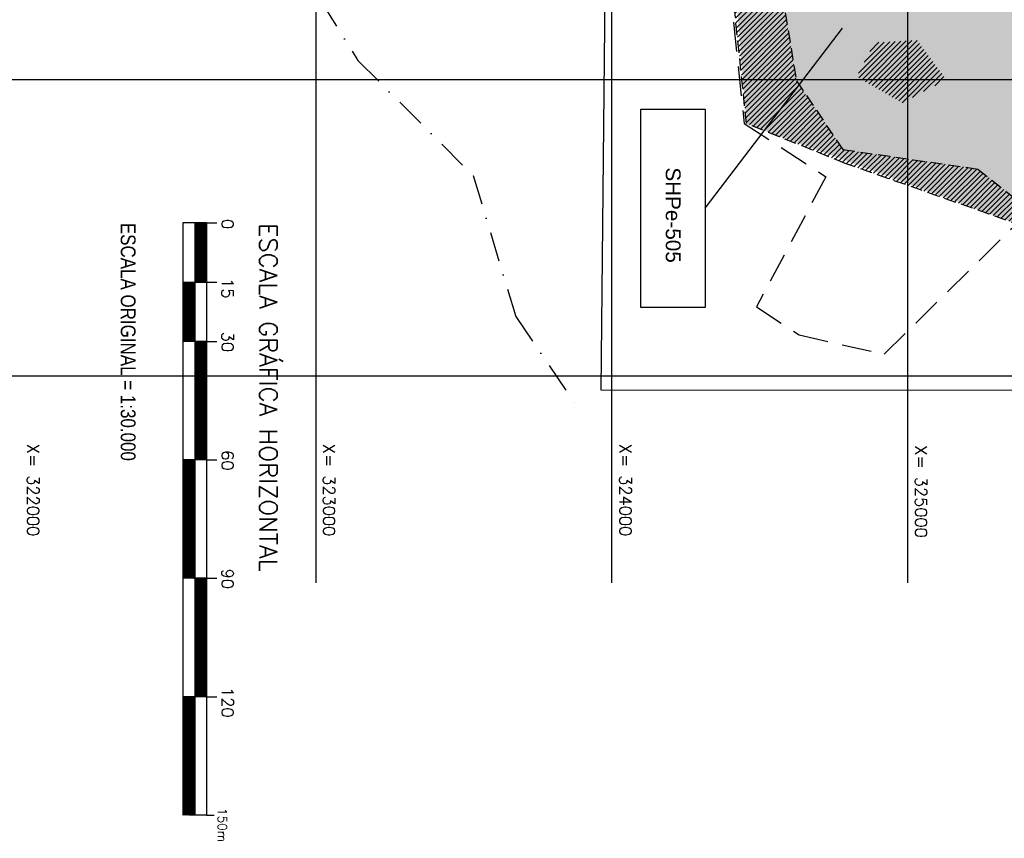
# Model space of a CAD drawing. Extents: x 312047 to 329088, y 8928324 to 8953812.
# Tile 20 of 125: x 322000 to 325327, y 8928438 to 8931203. Entities that reach past the tile are written whole.
import ezdxf
from ezdxf.enums import TextEntityAlignment as Align

# ---------------------------------------------------------------- set-up
doc = ezdxf.new("R2010")
doc.units = 0
doc.header["$LTSCALE"] = 200
doc.header["$MEASUREMENT"] = 0
for name, pattern in [('DASHDOT', [1, 0.5, -0.25, 0, -0.25]), ('DASHED2', [0.3, 0.2, -0.1]), ('HIDDEN', [0.75, 0.5, -0.25]), ('LIN0', [0])]:
    doc.linetypes.add(name, pattern=pattern)
doc.layers.get('0').update_dxf_attribs({"linetype": 'CONTINUOUS'})
for name, color, linetype in [('FASE1', 5, 'HIDDEN'), ('JLIN02', 7, 'LIN0'), ('JTX100', 7, 'LIN0'), ('JTX120', 3, 'CONTINUOUS'), ('JTX80', 7, 'LIN0'), ('NOVA MALHA', 1, 'CONTINUOUS'), ('PA-DIVI', 130, 'DASHED2'), ('PA-NUM_PRAN', 4, 'CONTINUOUS'), ('PA-PRAN', 4, 'ZIGZAG'), ('PA-SEQ', 40, 'CONTINUOUS'), ('RIO', 130, 'DASHDOT'), ('SETOR 505', 54, 'CONTINUOUS')]:
    doc.layers.add(name, color=color, linetype=linetype)
doc.styles.add('100CL', font='ARIALN.TTF', dxfattribs={"height": 2.5})
doc.styles.add('120CL', font='SIMPLEX', dxfattribs={"height": 3, "bigfont": 'SIMP'})
doc.styles.add('80CL', font='SIMPLEX', dxfattribs={"bigfont": 'SIMP'})
doc.styles.add('SIMP', font='simplex', dxfattribs={"bigfont": 'simp'})
doc.styles.add('STYLE1', font='arial.ttf')
doc.linetypes.add('ZIGZAG', pattern='A,0.0001,-0.2,[131,ltypeshp.shx,S=0.2,R=0,X=-0.2,Y=0],-0.4,[131,ltypeshp.shx,S=0.2,R=180,X=0.2,Y=0],-0.2', length=0.8001)
pattern_1 = [(45, (-8635185.6, 9270004.921), (-8.838834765, 8.838834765), [])]

# ---------------------------------------------------------------- blocks, each defined once
blk = doc.blocks.new('*X74')
at = {"color": 0}
for p, q in [((-8629166.49, 9262806.29), (-8629168.36, 9262808.17)), ((-8629166.66, 9262806.29), (-8629168.36, 9262807.99)), ((-8629166.84, 9262806.29), (-8629168.36, 9262807.82)), ((-8629166.31, 9262806.29), (-8629168.31, 9262808.29)), ((-8629166.13, 9262806.29), (-8629168.13, 9262808.29)), ((-8629165.96, 9262806.29), (-8629167.96, 9262808.29)), ((-8629165.78, 9262806.29), (-8629167.78, 9262808.29)), ((-8629165.6, 9262806.29), (-8629167.6, 9262808.29)), ((-8629165.43, 9262806.29), (-8629167.43, 9262808.29)), ((-8629165.25, 9262806.29), (-8629167.25, 9262808.29)), ((-8629165.07, 9262806.29), (-8629167.07, 9262808.29)), ((-8629164.89, 9262806.29), (-8629166.89, 9262808.29)), ((-8629164.72, 9262806.29), (-8629166.72, 9262808.29)), ((-8629164.54, 9262806.29), (-8629166.54, 9262808.29)), ((-8629164.36, 9262806.29), (-8629166.36, 9262808.29)), ((-8629164.19, 9262806.29), (-8629166.19, 9262808.29)), ((-8629164.01, 9262806.29), (-8629166.01, 9262808.29)), ((-8629163.83, 9262806.29), (-8629165.83, 9262808.29)), ((-8629163.66, 9262806.29), (-8629165.66, 9262808.29)), ((-8629163.48, 9262806.29), (-8629165.48, 9262808.29)), ((-8629163.3, 9262806.29), (-8629165.3, 9262808.29)), ((-8629163.13, 9262806.29), (-8629165.13, 9262808.29)), ((-8629162.95, 9262806.29), (-8629164.95, 9262808.29)), ((-8629162.77, 9262806.29), (-8629164.77, 9262808.29)), ((-8629162.6, 9262806.29), (-8629164.6, 9262808.29)), ((-8629162.42, 9262806.29), (-8629164.42, 9262808.29)), ((-8629162.24, 9262806.29), (-8629164.24, 9262808.29)), ((-8629162.07, 9262806.29), (-8629164.07, 9262808.29)), ((-8629161.89, 9262806.29), (-8629163.89, 9262808.29)), ((-8629161.71, 9262806.29), (-8629163.71, 9262808.29)), ((-8629161.54, 9262806.29), (-8629163.54, 9262808.29)), ((-8629161.36, 9262806.29), (-8629163.36, 9262808.29)), ((-8629161.18, 9262806.29), (-8629163.18, 9262808.29)), ((-8629161.01, 9262806.29), (-8629163.01, 9262808.29)), ((-8629160.83, 9262806.29), (-8629162.83, 9262808.29)), ((-8629160.65, 9262806.29), (-8629162.65, 9262808.29)), ((-8629160.48, 9262806.29), (-8629162.48, 9262808.29)), ((-8629160.3, 9262806.29), (-8629162.3, 9262808.29)), ((-8629160.12, 9262806.29), (-8629162.12, 9262808.29)), ((-8629159.95, 9262806.29), (-8629161.95, 9262808.29)), ((-8629159.77, 9262806.29), (-8629161.77, 9262808.29)), ((-8629159.59, 9262806.29), (-8629161.59, 9262808.29)), ((-8629159.41, 9262806.29), (-8629161.41, 9262808.29)), ((-8629159.24, 9262806.29), (-8629161.24, 9262808.29)), ((-8629159.06, 9262806.29), (-8629161.06, 9262808.29)), ((-8629158.88, 9262806.29), (-8629160.88, 9262808.29)), ((-8629158.71, 9262806.29), (-8629160.71, 9262808.29)), ((-8629158.53, 9262806.29), (-8629160.53, 9262808.29)), ((-8629158.35, 9262806.29), (-8629160.35, 9262808.29)), ((-8629158.18, 9262806.29), (-8629160.18, 9262808.29)), ((-8629158, 9262806.29), (-8629160, 9262808.29)), ((-8629157.82, 9262806.29), (-8629159.82, 9262808.29)), ((-8629157.65, 9262806.29), (-8629159.65, 9262808.29)), ((-8629157.47, 9262806.29), (-8629159.47, 9262808.29)), ((-8629157.29, 9262806.29), (-8629159.29, 9262808.29)), ((-8629157.12, 9262806.29), (-8629159.12, 9262808.29)), ((-8629156.94, 9262806.29), (-8629158.94, 9262808.29)), ((-8629156.76, 9262806.29), (-8629158.76, 9262808.29)), ((-8629156.59, 9262806.29), (-8629158.59, 9262808.29)), ((-8629156.41, 9262806.29), (-8629158.41, 9262808.29)), ((-8629156.23, 9262806.29), (-8629158.23, 9262808.29)), ((-8629156.06, 9262806.29), (-8629158.06, 9262808.29)), ((-8629155.88, 9262806.29), (-8629157.88, 9262808.29)), ((-8629155.7, 9262806.29), (-8629157.7, 9262808.29)), ((-8629155.53, 9262806.29), (-8629157.53, 9262808.29)), ((-8629155.35, 9262806.29), (-8629157.35, 9262808.29)), ((-8629155.17, 9262806.29), (-8629157.17, 9262808.29)), ((-8629155, 9262806.29), (-8629157, 9262808.29)), ((-8629154.82, 9262806.29), (-8629156.82, 9262808.29)), ((-8629154.64, 9262806.29), (-8629156.64, 9262808.29)), ((-8629154.47, 9262806.29), (-8629156.47, 9262808.29)), ((-8629154.29, 9262806.29), (-8629156.29, 9262808.29)), ((-8629154.11, 9262806.29), (-8629156.11, 9262808.29)), ((-8629153.93, 9262806.29), (-8629155.93, 9262808.29)), ((-8629153.76, 9262806.29), (-8629155.76, 9262808.29)), ((-8629153.58, 9262806.29), (-8629155.58, 9262808.29)), ((-8629153.4, 9262806.29), (-8629155.4, 9262808.29)), ((-8629153.23, 9262806.29), (-8629155.23, 9262808.29)), ((-8629153.05, 9262806.29), (-8629155.05, 9262808.29)), ((-8629152.87, 9262806.29), (-8629154.87, 9262808.29)), ((-8629152.7, 9262806.29), (-8629154.7, 9262808.29)), ((-8629152.52, 9262806.29), (-8629154.52, 9262808.29)), ((-8629152.34, 9262806.29), (-8629154.34, 9262808.29)), ((-8629152.17, 9262806.29), (-8629154.17, 9262808.29)), ((-8629151.99, 9262806.29), (-8629153.99, 9262808.29)), ((-8629151.81, 9262806.29), (-8629153.81, 9262808.29)), ((-8629151.64, 9262806.29), (-8629153.64, 9262808.29)), ((-8629151.46, 9262806.29), (-8629153.46, 9262808.29)), ((-8629151.28, 9262806.29), (-8629153.28, 9262808.29)), ((-8629151.11, 9262806.29), (-8629153.11, 9262808.29)), ((-8629150.93, 9262806.29), (-8629152.93, 9262808.29)), ((-8629150.75, 9262806.29), (-8629152.75, 9262808.29)), ((-8629150.58, 9262806.29), (-8629152.58, 9262808.29)), ((-8629150.4, 9262806.29), (-8629152.4, 9262808.29)), ((-8629150.22, 9262806.29), (-8629152.22, 9262808.29)), ((-8629150.05, 9262806.29), (-8629152.05, 9262808.29)), ((-8629149.87, 9262806.29), (-8629151.87, 9262808.29)), ((-8629149.69, 9262806.29), (-8629151.69, 9262808.29)), ((-8629149.52, 9262806.29), (-8629151.52, 9262808.29)), ((-8629149.34, 9262806.29), (-8629151.34, 9262808.29)), ((-8629149.16, 9262806.29), (-8629151.16, 9262808.29)), ((-8629148.98, 9262806.29), (-8629150.98, 9262808.29)), ((-8629148.81, 9262806.29), (-8629150.81, 9262808.29)), ((-8629148.63, 9262806.29), (-8629150.63, 9262808.29)), ((-8629148.45, 9262806.29), (-8629150.45, 9262808.29)), ((-8629148.36, 9262806.38), (-8629150.28, 9262808.29)), ((-8629148.36, 9262806.55), (-8629150.1, 9262808.29)), ((-8629148.36, 9262806.73), (-8629149.92, 9262808.29)), ((-8629148.36, 9262806.91), (-8629149.75, 9262808.29)), ((-8629148.36, 9262807.08), (-8629149.57, 9262808.29)), ((-8629148.36, 9262807.26), (-8629149.39, 9262808.29)), ((-8629148.36, 9262807.44), (-8629149.22, 9262808.29)), ((-8629148.36, 9262807.62), (-8629149.04, 9262808.29)), ((-8629148.36, 9262807.79), (-8629148.86, 9262808.29)), ((-8629148.36, 9262807.97), (-8629148.69, 9262808.29)), ((-8629148.36, 9262808.15), (-8629148.51, 9262808.29)), ((-8629167.02, 9262806.29), (-8629168.36, 9262807.64)), ((-8629167.19, 9262806.29), (-8629168.36, 9262807.46)), ((-8629167.37, 9262806.29), (-8629168.36, 9262807.29)), ((-8629167.55, 9262806.29), (-8629168.36, 9262807.11)), ((-8629167.72, 9262806.29), (-8629168.36, 9262806.93)), ((-8629167.9, 9262806.29), (-8629168.36, 9262806.76)), ((-8629168.08, 9262806.29), (-8629168.36, 9262806.58)), ((-8629168.25, 9262806.29), (-8629168.36, 9262806.4))]:
    blk.add_line(p, q, dxfattribs=at)
blk = doc.blocks.new('*X75')
at = {"color": 0}
for p, q in [((-4936625.19, 7472042.5), (-4936623.2, 7472044.49)), ((-4936625.19, 7472042.67), (-4936623.38, 7472044.49)), ((-4936625.19, 7472042.85), (-4936623.55, 7472044.49)), ((-4936625.19, 7472043.03), (-4936623.73, 7472044.49)), ((-4936625.19, 7472043.2), (-4936623.91, 7472044.49)), ((-4936625.19, 7472043.38), (-4936624.08, 7472044.49)), ((-4936625.19, 7472043.56), (-4936624.26, 7472044.49)), ((-4936625.19, 7472043.73), (-4936624.44, 7472044.49)), ((-4936625.19, 7472043.91), (-4936624.61, 7472044.49)), ((-4936625.19, 7472044.09), (-4936624.79, 7472044.49)), ((-4936625.19, 7472044.26), (-4936624.97, 7472044.49)), ((-4936625.19, 7472044.44), (-4936625.14, 7472044.49)), ((-4936625.02, 7472042.49), (-4936623.02, 7472044.49)), ((-4936624.85, 7472042.49), (-4936622.85, 7472044.49)), ((-4936624.67, 7472042.49), (-4936622.67, 7472044.49)), ((-4936624.49, 7472042.49), (-4936622.49, 7472044.49)), ((-4936624.32, 7472042.49), (-4936622.32, 7472044.49)), ((-4936624.14, 7472042.49), (-4936622.14, 7472044.49)), ((-4936623.96, 7472042.49), (-4936621.96, 7472044.49)), ((-4936623.79, 7472042.49), (-4936621.79, 7472044.49)), ((-4936623.61, 7472042.49), (-4936621.61, 7472044.49)), ((-4936623.43, 7472042.49), (-4936621.43, 7472044.49)), ((-4936623.26, 7472042.49), (-4936621.26, 7472044.49)), ((-4936623.08, 7472042.49), (-4936621.08, 7472044.49)), ((-4936622.9, 7472042.49), (-4936620.9, 7472044.49)), ((-4936622.72, 7472042.49), (-4936620.72, 7472044.49)), ((-4936622.55, 7472042.49), (-4936620.55, 7472044.49)), ((-4936622.37, 7472042.49), (-4936620.37, 7472044.49)), ((-4936622.19, 7472042.49), (-4936620.19, 7472044.49)), ((-4936622.02, 7472042.49), (-4936620.02, 7472044.49)), ((-4936621.84, 7472042.49), (-4936619.84, 7472044.49)), ((-4936621.66, 7472042.49), (-4936619.66, 7472044.49)), ((-4936621.49, 7472042.49), (-4936619.49, 7472044.49)), ((-4936621.31, 7472042.49), (-4936619.31, 7472044.49)), ((-4936621.13, 7472042.49), (-4936619.13, 7472044.49)), ((-4936620.96, 7472042.49), (-4936618.96, 7472044.49)), ((-4936620.78, 7472042.49), (-4936618.78, 7472044.49)), ((-4936620.6, 7472042.49), (-4936618.6, 7472044.49)), ((-4936620.43, 7472042.49), (-4936618.43, 7472044.49)), ((-4936620.25, 7472042.49), (-4936618.25, 7472044.49)), ((-4936620.07, 7472042.49), (-4936618.07, 7472044.49)), ((-4936619.9, 7472042.49), (-4936617.9, 7472044.49)), ((-4936619.72, 7472042.49), (-4936617.72, 7472044.49)), ((-4936619.54, 7472042.49), (-4936617.54, 7472044.49)), ((-4936619.37, 7472042.49), (-4936617.37, 7472044.49)), ((-4936619.19, 7472042.49), (-4936617.19, 7472044.49)), ((-4936619.01, 7472042.49), (-4936617.01, 7472044.49)), ((-4936618.84, 7472042.49), (-4936616.84, 7472044.49)), ((-4936618.66, 7472042.49), (-4936616.66, 7472044.49)), ((-4936618.48, 7472042.49), (-4936616.48, 7472044.49)), ((-4936618.31, 7472042.49), (-4936616.31, 7472044.49)), ((-4936618.13, 7472042.49), (-4936616.13, 7472044.49)), ((-4936617.95, 7472042.49), (-4936615.95, 7472044.49)), ((-4936617.77, 7472042.49), (-4936615.77, 7472044.49)), ((-4936617.6, 7472042.49), (-4936615.6, 7472044.49)), ((-4936617.42, 7472042.49), (-4936615.42, 7472044.49)), ((-4936617.24, 7472042.49), (-4936615.24, 7472044.49)), ((-4936617.07, 7472042.49), (-4936615.19, 7472044.36)), ((-4936616.89, 7472042.49), (-4936615.19, 7472044.19)), ((-4936616.71, 7472042.49), (-4936615.19, 7472044.01)), ((-4936616.54, 7472042.49), (-4936615.19, 7472043.83)), ((-4936616.36, 7472042.49), (-4936615.19, 7472043.66)), ((-4936616.18, 7472042.49), (-4936615.19, 7472043.48)), ((-4936616.01, 7472042.49), (-4936615.19, 7472043.3)), ((-4936615.83, 7472042.49), (-4936615.19, 7472043.13)), ((-4936615.65, 7472042.49), (-4936615.19, 7472042.95)), ((-4936615.48, 7472042.49), (-4936615.19, 7472042.77)), ((-4936615.3, 7472042.49), (-4936615.19, 7472042.6)), ((-4936615.19, 7472042.42), (-4936615.12, 7472042.49)), ((-4936615.19, 7472042.24), (-4936614.95, 7472042.49)), ((-4936615.19, 7472042.07), (-4936614.77, 7472042.49)), ((-4936615.19, 7472041.89), (-4936614.59, 7472042.49)), ((-4936615.19, 7472041.71), (-4936614.42, 7472042.49)), ((-4936615.19, 7472041.54), (-4936614.24, 7472042.49)), ((-4936615.19, 7472041.36), (-4936614.06, 7472042.49)), ((-4936615.19, 7472041.18), (-4936613.89, 7472042.49)), ((-4936615.19, 7472041), (-4936613.71, 7472042.49)), ((-4936615.19, 7472040.83), (-4936613.53, 7472042.49)), ((-4936615.19, 7472040.65), (-4936613.36, 7472042.49)), ((-4936615.18, 7472040.49), (-4936613.18, 7472042.49)), ((-4936615, 7472040.49), (-4936613, 7472042.49)), ((-4936614.83, 7472040.49), (-4936612.83, 7472042.49)), ((-4936614.65, 7472040.49), (-4936612.65, 7472042.49)), ((-4936614.47, 7472040.49), (-4936612.47, 7472042.49)), ((-4936614.29, 7472040.49), (-4936612.29, 7472042.49)), ((-4936614.12, 7472040.49), (-4936612.12, 7472042.49)), ((-4936613.94, 7472040.49), (-4936611.94, 7472042.49)), ((-4936613.76, 7472040.49), (-4936611.76, 7472042.49)), ((-4936613.59, 7472040.49), (-4936611.59, 7472042.49)), ((-4936613.41, 7472040.49), (-4936611.41, 7472042.49)), ((-4936613.23, 7472040.49), (-4936611.23, 7472042.49)), ((-4936613.06, 7472040.49), (-4936611.06, 7472042.49)), ((-4936612.88, 7472040.49), (-4936610.88, 7472042.49)), ((-4936612.7, 7472040.49), (-4936610.7, 7472042.49)), ((-4936612.53, 7472040.49), (-4936610.53, 7472042.49)), ((-4936612.35, 7472040.49), (-4936610.35, 7472042.49)), ((-4936612.17, 7472040.49), (-4936610.17, 7472042.49)), ((-4936612, 7472040.49), (-4936610, 7472042.49)), ((-4936611.82, 7472040.49), (-4936609.82, 7472042.49)), ((-4936611.64, 7472040.49), (-4936609.64, 7472042.49)), ((-4936611.47, 7472040.49), (-4936609.47, 7472042.49)), ((-4936611.29, 7472040.49), (-4936609.29, 7472042.49)), ((-4936611.11, 7472040.49), (-4936609.11, 7472042.49)), ((-4936610.94, 7472040.49), (-4936608.94, 7472042.49)), ((-4936610.76, 7472040.49), (-4936608.76, 7472042.49)), ((-4936610.58, 7472040.49), (-4936608.58, 7472042.49)), ((-4936610.41, 7472040.49), (-4936608.41, 7472042.49)), ((-4936610.23, 7472040.49), (-4936608.23, 7472042.49)), ((-4936610.05, 7472040.49), (-4936608.05, 7472042.49)), ((-4936609.88, 7472040.49), (-4936607.88, 7472042.49)), ((-4936609.7, 7472040.49), (-4936607.7, 7472042.49)), ((-4936609.52, 7472040.49), (-4936607.52, 7472042.49)), ((-4936609.35, 7472040.49), (-4936607.35, 7472042.49)), ((-4936609.17, 7472040.49), (-4936607.17, 7472042.49)), ((-4936608.99, 7472040.49), (-4936606.99, 7472042.49)), ((-4936608.81, 7472040.49), (-4936606.81, 7472042.49)), ((-4936608.64, 7472040.49), (-4936606.64, 7472042.49)), ((-4936608.46, 7472040.49), (-4936606.46, 7472042.49)), ((-4936608.28, 7472040.49), (-4936606.28, 7472042.49)), ((-4936608.11, 7472040.49), (-4936606.11, 7472042.49)), ((-4936607.93, 7472040.49), (-4936605.93, 7472042.49)), ((-4936607.75, 7472040.49), (-4936605.75, 7472042.49)), ((-4936607.58, 7472040.49), (-4936605.58, 7472042.49)), ((-4936607.4, 7472040.49), (-4936605.4, 7472042.49)), ((-4936607.22, 7472040.49), (-4936605.22, 7472042.49)), ((-4936607.05, 7472040.49), (-4936605.19, 7472042.34)), ((-4936606.87, 7472040.49), (-4936605.19, 7472042.17)), ((-4936606.69, 7472040.49), (-4936605.19, 7472041.99)), ((-4936606.52, 7472040.49), (-4936605.19, 7472041.81)), ((-4936606.34, 7472040.49), (-4936605.19, 7472041.64)), ((-4936606.16, 7472040.49), (-4936605.19, 7472041.46)), ((-4936605.99, 7472040.49), (-4936605.19, 7472041.28)), ((-4936605.81, 7472040.49), (-4936605.19, 7472041.11)), ((-4936605.63, 7472040.49), (-4936605.19, 7472040.93)), ((-4936605.46, 7472040.49), (-4936605.19, 7472040.75)), ((-4936605.28, 7472040.49), (-4936605.19, 7472040.57))]:
    blk.add_line(p, q, dxfattribs=at)

msp = doc.modelspace()

# ---------------------------------------------------------------- hatches: boundary and pattern name
at = {"layer": 'PA-SEQ'}
h = msp.add_hatch(dxfattribs=at)
h.set_pattern_fill('ANSI31', color=256, scale=100, style=0)
h.set_pattern_definition(pattern_1)
h.paths.add_polyline_path([(324405.4, 8931374.5), (324577, 8931284.5), (324624.1, 8930995.7), (324781.5, 8930764.2), (325237.3, 8930698.1), (325493.5, 8930494.9), (325388.8, 8930505.9), (324789.4, 8930717.1), (324455.5, 8930852.1), (324403.6, 8931347.1)])
h = msp.add_hatch(dxfattribs=at)
h.set_pattern_fill('ANSI31', color=256, scale=100, style=0)
h.set_pattern_definition(pattern_1)
h.paths.add_polyline_path([(324405.4, 8931374.5), (324577, 8931284.5), (324624.1, 8930995.7), (324781.5, 8930764.2), (325237.3, 8930698.1), (325493.5, 8930494.9), (325388.8, 8930505.9), (324789.4, 8930717.1), (324455.5, 8930852.1), (324403.6, 8931347.1)])
h = msp.add_hatch(dxfattribs=at)
h.set_pattern_fill('ANSI31', color=256, scale=100, style=0)
h.set_pattern_definition(pattern_1)
h.paths.add_polyline_path([(325130.2, 8931000), (324982.1, 8930921.4), (324827.7, 8931010.1), (324887.4, 8931125.5), (325031.8, 8931132.7)])
h = msp.add_hatch(dxfattribs=at)
h.set_pattern_fill('ANSI31', color=256, scale=100, style=0)
h.set_pattern_definition(pattern_1)
h.paths.add_polyline_path([(325130.2, 8931000), (324982.1, 8930921.4), (324827.7, 8931010.1), (324887.4, 8931125.5), (325031.8, 8931132.7)])
at = {"layer": 'SETOR 505'}
h = msp.add_hatch(dxfattribs=at)
h.set_pattern_fill('DOTS', color=256, scale=100, angle=-90, style=0)
h.set_pattern_definition([(270, (-8635185.5995, 9270004.921), (6.25, -3.125), [0, -6.25])])
h.paths.add_polyline_path([(326488.8, 8933997.7), (326130.7, 8934263), (324995.8, 8932522.6), (325213.5, 8932440.6), (324920.4, 8932051), (324326.4, 8931523.2), (324404.9, 8931474.6), (324455.7, 8930850.3), (325388.8, 8930505.9), (325493.5, 8930494.9), (325604.3, 8930708.6), (325626.3, 8930696.3), (325645.6, 8930733.7), (327065.4, 8930000), (327400.1, 8930000), (327441.1, 8931173.4), (327926.2, 8932111.4), (328277, 8932611), (327613.4, 8932921.1), (326940.6, 8933316.2), (326902.9, 8933352.2), (326630.1, 8933707.3), (326520.7, 8933816.5)])

# ---------------------------------------------------------------- linework, layer by layer
at = {"layer": 'FASE1', "linetype": 'HIDDEN'}
for p, q in [((324395.4, 8931343.3), (324447.3, 8930852.2)), ((324447.3, 8930852.2), (324724, 8930672.3)), ((324724, 8930672.3), (324489, 8930232.7)), ((324920.9, 8930072.5), (325356.3, 8930502.3)), ((324489, 8930232.7), (324633.1, 8930137.9)), ((324633.1, 8930137.9), (324920.9, 8930072.5))]:
    msp.add_line(p, q, dxfattribs=at)
at = {"layer": 'JLIN02'}
for p, q in [((322551.4, 8930515.9, -1692.7), (322551.4, 8928515.9, -1692.7)), ((322631.4, 8930515.9, -1692.7), (322551.4, 8930515.9, -1692.7)), ((322591.4, 8930515.9, -1692.7), (322591.4, 8928515.9, -1692.7)), ((322631.4, 8930515.9, -1692.7), (322631.4, 8928515.9, -1692.7)), ((322631.4, 8930115.9, -1692.7), (322551.4, 8930115.9, -1692.7)), ((322631.4, 8929715.9, -1692.7), (322551.4, 8929715.9, -1692.7)), ((322631.4, 8929315.9, -1692.7), (322551.4, 8929315.9, -1692.7)), ((322631.4, 8928915.9, -1692.7), (322551.4, 8928915.9, -1692.7)), ((322631.4, 8928515.9, -1692.7), (322571.5, 8928515.9, -1692.7))]:
    msp.add_line(p, q, dxfattribs=at)
at = {"layer": 'JTX120'}
for p, q in [((322631.4, 8930515.9, -1692.7), (322666.2, 8930515.9, -1692.7)), ((322551.4, 8930315.9, -1692.7), (322666.2, 8930315.9, -1692.7)), ((322631.4, 8930115.9, -1692.7), (322666.2, 8930115.9, -1692.7)), ((322631.4, 8929715.9, -1692.7), (322666.2, 8929715.9, -1692.7)), ((322631.4, 8929315.9, -1692.7), (322666.2, 8929315.9, -1692.7)), ((322631.4, 8928915.9, -1692.7), (322666.2, 8928915.9, -1692.7)), ((322631.4, 8928515.9, -1692.7), (322657.5, 8928515.9, -1692.7))]:
    msp.add_line(p, q, dxfattribs=at)
at = {"layer": 'NOVA MALHA'}
for p, q in [((323000, 8952100.3), (323000, 8929300.3)), ((324000, 8952100.3), (324000, 8929300.3)), ((325000, 8952100.3), (325000, 8929300.3)), ((318232.6, 8931000), (329087.6, 8931000)), ((318232.6, 8930000), (329087.6, 8930000))]:
    msp.add_line(p, q, dxfattribs=at)
at = {"layer": 'PA-DIVI'}
msp.add_lwpolyline([(324405.4, 8931374.5), (324577, 8931284.5), (324624.1, 8930995.7), (324781.5, 8930764.2), (325237.3, 8930698.1), (325493.5, 8930494.9), (325388.8, 8930505.9), (324789.4, 8930717.1), (324455.5, 8930852.1), (324403.6, 8931347.1), (324405.4, 8931374.5)], dxfattribs=at)
at = {"layer": 'PA-NUM_PRAN'}
for p, q in [((324098.1, 8930230.5), (324098.1, 8930900.6)), ((324098.1, 8930900.6), (324316, 8930900.6)), ((324316, 8930900.6), (324316, 8930230.5)), ((324316, 8930230.5), (324098.1, 8930230.5))]:
    msp.add_line(p, q, dxfattribs=at)
at = {"layer": 'PA-PRAN', "ltscale": 0.5}
msp.add_lwpolyline([(326819.2, 8937008.7), (326819.2, 8935983.6), (327046.4, 8934564.8), (326491.3, 8934010.9), (326128.2, 8934273.1), (324987.5, 8932524.5), (325187.1, 8932455.7), (324904.6, 8932067.6), (323976.9, 8931292.1), (323963.6, 8929952.2), (328827.1, 8929951.6), (328824.4, 8937424.3), (326724.4, 8937424.3), (326646.5, 8937035.4)], dxfattribs=at)
at = {"layer": 'RIO'}
for p, q in [((322594.3, 8931944.8), (323142.6, 8931065.1)), ((323142.6, 8931065.1), (323532.2, 8930675.8)), ((323532.2, 8930675.8), (323676.6, 8930199.9)), ((323676.6, 8930199.9), (323880.4, 8929900.6))]:
    msp.add_line(p, q, dxfattribs=at)
at = {"layer": 'SETOR 505'}
for p, q in [((324316, 8930565.6), (324780.5, 8931174.2)), ((324098.1, 8930230.5), (324098.1, 8930900.6)), ((324098.1, 8930900.6), (324316, 8930900.6)), ((324316, 8930900.6), (324316, 8930230.5)), ((324316, 8930230.5), (324098.1, 8930230.5))]:
    msp.add_line(p, q, dxfattribs=at)

# ---------------------------------------------------------------- block references
at = {"layer": 'JTX100', "xscale": 20, "yscale": 20, "zscale": 20, "rotation": 270.0000003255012}
for p in [(-184933533.4, -163653252.4, -1692.7), (-184933573.4, -163653652.4, -1692.7), (-184933533.4, -163654052.4, -1692.7), (-184933573.4, -163654452.4, -1692.7)]:
    msp.add_blockref('*X74', p, dxfattribs=at)
at = {"layer": 'JTX80', "xscale": 20, "yscale": 20, "zscale": 20, "rotation": 270}
msp.add_blockref('*X75', (-149118258.3, -89801987.9, -1692.7), dxfattribs=at)

# ---------------------------------------------------------------- texts
at = {"layer": 'JTX100', "style": '100CL'}
msp.add_text('ESCALA ORIGINAL = 1:30.000', height=50, rotation=270, dxfattribs=at).set_placement((322341.5, 8930516.3, -1692.7))
at = {"layer": 'JTX120', "style": '120CL'}
msp.add_text('ESCALA GRÁFICA HORIZONTAL', height=60, rotation=270, dxfattribs=at).set_placement((322810.2, 8930515.9, -1692.7))
at = {"layer": 'JTX80', "style": '80CL'}
for s, height, p in [('0', 40, (322682.4, 8930529.3, -1692.7)), ('15', 40, (322682.4, 8930329.3, -1692.7)), ('30', 40, (322682.4, 8930148.4, -1692.7)), ('60', 40, (322682.4, 8929748.4, -1692.7)), ('90', 40, (322682.4, 8929348.4, -1692.7)), ('120', 40, (322682.4, 8928948.4, -1692.7)), ('150m', 29.98, (322669.7, 8928540.3, -1692.7))]:
    msp.add_text(s, height=height, rotation=270, dxfattribs=at).set_placement(p)
at = {"layer": 'NOVA MALHA', "style": 'SIMP'}
for s, p in [('X= 322000', (322025.3, 8929458.1)), ('X= 323000', (323025.3, 8929458.1)), ('X= 324000', (324026.5, 8929458.1)), ('X= 325000', (325025.3, 8929452.8))]:
    msp.add_text(s, height=40, rotation=270, dxfattribs=at).set_placement(p, align=Align.RIGHT)
at = {"layer": 'SETOR 505', "style": 'STYLE1'}
msp.add_text('SHPe-505', height=50, rotation=270, dxfattribs=at).set_placement((324207.9, 8930542.6), align=Align.MIDDLE)

doc.saveas('drawing.dxf')
